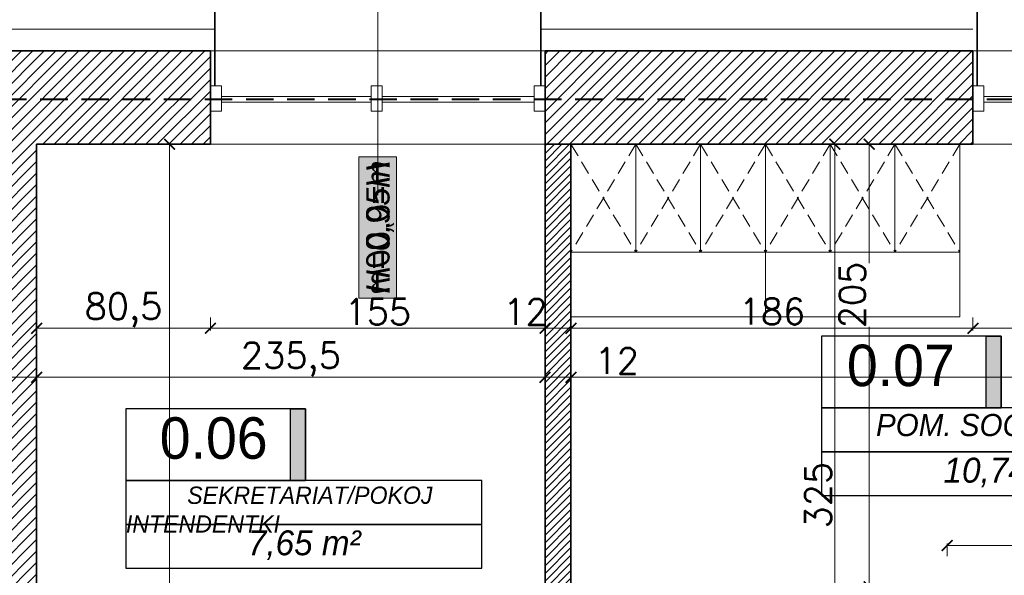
# Model space of a CAD drawing. Header units: millimetres. Extents: x -740 to 33545, y 5178 to 22494.
# Tile 193 of 256: x 11162 to 11617, y 11132 to 11389. Entities that reach past the tile are written whole.
import ezdxf
from ezdxf.lldxf.tags import DXFTag

# ---------------------------------------------------------------- set-up
doc = ezdxf.new("R2010")
doc.units = ezdxf.units.MM
doc.header["$MEASUREMENT"] = 0
doc.linetypes.add('DASHED', pattern=[19.05, 12.7, -6.35])
doc.linetypes.add('DASHED2', pattern=[9.525, 6.35, -3.175])
doc.layers.get('Defpoints').update_dxf_attribs({"color": 252})
for name, color, linetype, lineweight in [('_IS_POZA_ZAKRESEM', 2, 'DASHED', 40), ('A_istniejące ściany', 252, 'Continuous', 35), ('A_izolacja', 252, 'Continuous', 9), ('A_l.przerywana', 252, 'ICAD_ISO03W100', 9), ('A_opisy', 252, 'Continuous', 15), ('A_projektowane sciany', 252, 'Continuous', 35), ('A_wyposażenie', 252, 'Continuous', 9), ('l.wypełnien', 252, 'Continuous', 5), ('Nowe_820-G Rysunki Obrazki_Nr_pióra__23', 252, 'Continuous', 15), ('wymiarowanie', 252, 'Continuous', 9)]:
    doc.layers.add(name, color=color, linetype=linetype, lineweight=lineweight)
doc.layers.add('tabelki opis', color=252, linetype='Continuous')
doc.styles.add('ARIALL', font='GOTHIC.TTF', dxfattribs={"height": 40})
doc.styles.add('styl2', font='simplex.shx')
doc.linetypes.add('BATTING', pattern='A,0.00254,-2.54,[134,ltypeshp.shx,S=2.54,R=0,X=-2.54,Y=0],-5.08,[134,ltypeshp.shx,S=2.54,R=180,X=2.54,Y=0],-2.54', length=10.16254)
tags = doc.linetypes.add('ICAD_ISO03W100', pattern=[30, 12, -18]).pattern_tags.tags
tags[6:7] = [DXFTag(74, 4), DXFTag(75, 0), DXFTag(340, '0'), DXFTag(46, 1.0), DXFTag(50, 0.0), DXFTag(44, 0.0), DXFTag(45, 0.0)]
tags[4:5] = [DXFTag(74, 4), DXFTag(75, 0), DXFTag(340, '0'), DXFTag(46, 1.0), DXFTag(50, 0.0), DXFTag(44, 0.0), DXFTag(45, 0.0)]
doc.dimstyles.new('Skala 1-50', dxfattribs={"dimtxt": 12, "dimasz": 5, "dimexe": 1, "dimexo": 1, "dimgap": 1.5, "dimtad": 1, "dimdec": 1, "dimrnd": 0.5, "dimtxsty": 'styl2', "dimblk": 'ARCHTICK', "dimcen": 5, "dimadec": 0, "dimazin": 0, "dimtfac": 1, "dimtdec": 1, "dimtmove": 1, "dimatfit": 3, "dimldrblk": 'ARCHTICK', "dimfxl": 0, "dimlwd": -1, "dimlwe": -1, "dimarcsym": 0})

# ---------------------------------------------------------------- blocks, each defined once
blk = doc.blocks.new('_ArchTick')
at = {"color": 0, "linetype": 'ByBlock', "const_width": 0.15}
blk.add_lwpolyline([(-0.5, -0.5), (0.5, 0.5)], dxfattribs=at)
blk = doc.blocks.new('*D1207')
at = {"layer": 'Defpoints', "color": 0}
for p in [(11503.87, 11331.32), (11532.41, 11006.32), (11539.01, 11006.32)]:
    blk.add_point(p, dxfattribs=at)
at = {"layer": 'wymiarowanie', "color": 0}
for p, q in [((11534.01, 11331.32), (11540.01, 11331.32)), ((11539.01, 11331.32), (11539.01, 11006.32)), ((11534.01, 11006.32), (11540.01, 11006.32))]:
    blk.add_line(p, q, dxfattribs=at)
at = {"layer": 'wymiarowanie', "color": 0, "xscale": 5, "yscale": 5, "zscale": 5}
for p, rotation in [((11539.01, 11331.32), 90), ((11539.01, 11006.32), 270)]:
    blk.add_blockref('_ArchTick', p, dxfattribs=dict(at, rotation=rotation))
at = {"layer": 'wymiarowanie', "color": 0, "insert": (11531.21, 11168.82), "char_height": 12, "attachment_point": 5, "rotation": 90, "style": 'styl2'}
blk.add_mtext('325', dxfattribs=at)
blk = doc.blocks.new('*D1360')
at = {"layer": 'Defpoints', "color": 0}
for p in [(11169.43, 11227.61), (11404.81, 11227.61), (11404.81, 11223.37)]:
    blk.add_point(p, dxfattribs=at)
at = {"layer": 'wymiarowanie', "color": 0}
for p, q in [((11169.43, 11226.61), (11169.43, 11222.37)), ((11169.43, 11223.37), (11404.81, 11223.37)), ((11404.81, 11226.61), (11404.81, 11222.37))]:
    blk.add_line(p, q, dxfattribs=at)
at = {"layer": 'wymiarowanie', "color": 0, "xscale": 5, "yscale": 5, "zscale": 5, "rotation": 180}
blk.add_blockref('_ArchTick', (11169.43, 11223.37), dxfattribs=at)
at = {"layer": 'wymiarowanie', "color": 0, "xscale": 5, "yscale": 5, "zscale": 5}
blk.add_blockref('_ArchTick', (11404.81, 11223.37), dxfattribs=at)
at = {"layer": 'wymiarowanie', "color": 0, "insert": (11287.12, 11231.72), "char_height": 12, "attachment_point": 5, "style": 'styl2'}
blk.add_mtext('235,5', dxfattribs=at)
blk = doc.blocks.new('*D1361')
at = {"layer": 'Defpoints', "color": 0}
for p in [(11416.81, 11242.98), (11404.81, 11227.61), (11416.81, 11223.37)]:
    blk.add_point(p, dxfattribs=at)
at = {"layer": 'wymiarowanie', "color": 0}
for p, q in [((11416.81, 11228.37), (11416.81, 11222.37)), ((11404.81, 11226.61), (11404.81, 11222.37)), ((11404.81, 11223.37), (11416.81, 11223.37)), ((11416.81, 11223.37), (11447.27, 11223.37))]:
    blk.add_line(p, q, dxfattribs=at)
at = {"layer": 'wymiarowanie', "color": 0, "xscale": 5, "yscale": 5, "zscale": 5, "rotation": 180}
blk.add_blockref('_ArchTick', (11404.81, 11223.37), dxfattribs=at)
at = {"layer": 'wymiarowanie', "color": 0, "xscale": 5, "yscale": 5, "zscale": 5}
blk.add_blockref('_ArchTick', (11416.81, 11223.37), dxfattribs=at)
at = {"layer": 'wymiarowanie', "color": 0, "insert": (11438.01, 11231.02), "char_height": 12, "attachment_point": 5, "style": 'styl2'}
blk.add_mtext('12', dxfattribs=at)
blk = doc.blocks.new('*D1362')
at = {"layer": 'Defpoints', "color": 0}
for p in [(11416.81, 11242.98), (11839.15, 11235.02), (11839.15, 11223.37)]:
    blk.add_point(p, dxfattribs=at)
at = {"layer": 'wymiarowanie', "color": 0}
for p, q in [((11416.81, 11228.37), (11416.81, 11222.37)), ((11839.15, 11228.37), (11839.15, 11222.37)), ((11416.81, 11223.37), (11643.72, 11223.37)), ((11839.15, 11223.37), (11687.18, 11223.37))]:
    blk.add_line(p, q, dxfattribs=at)
at = {"layer": 'wymiarowanie', "color": 0, "xscale": 5, "yscale": 5, "zscale": 5, "rotation": 180}
blk.add_blockref('_ArchTick', (11416.81, 11223.37), dxfattribs=at)
at = {"layer": 'wymiarowanie', "color": 0, "xscale": 5, "yscale": 5, "zscale": 5}
blk.add_blockref('_ArchTick', (11839.15, 11223.37), dxfattribs=at)
at = {"layer": 'wymiarowanie', "color": 0, "insert": (11665.45, 11231.72), "char_height": 12, "attachment_point": 5, "style": 'styl2'}
blk.add_mtext('422,5', dxfattribs=at)
blk = doc.blocks.new('*D1416')
at = {"layer": 'Defpoints', "color": 0}
for p in [(11278.07, 11331.32), (11231, 11006.32), (11278.07, 11006.32)]:
    blk.add_point(p, dxfattribs=at)
at = {"layer": 'wymiarowanie', "color": 0}
for p, q in [((11236, 11331.32), (11230, 11331.32)), ((11231, 11331.32), (11231, 11126.58)), ((11231, 11006.32), (11231, 11097.16)), ((11236, 11006.32), (11230, 11006.32))]:
    blk.add_line(p, q, dxfattribs=at)
at = {"layer": 'wymiarowanie', "color": 0, "xscale": 5, "yscale": 5, "zscale": 5}
for p, rotation in [((11231, 11331.32), 90), ((11231, 11006.32), 270)]:
    blk.add_blockref('_ArchTick', p, dxfattribs=dict(at, rotation=rotation))
at = {"layer": 'wymiarowanie', "color": 0, "insert": (11223.2, 11111.87), "char_height": 12, "attachment_point": 5, "rotation": 90, "style": 'styl2'}
blk.add_mtext('325', dxfattribs=at)
blk = doc.blocks.new('*D2082')
at = {"layer": 'Defpoints', "color": 0}
for p in [(11251.87, 11672.24), (11251.87, 11394.5), (11126.25, 11374.5)]:
    blk.add_point(p, dxfattribs=at)
at = {"layer": 'wymiarowanie', "color": 0}
for p, q in [((11126.25, 11667.24), (11126.25, 11673.24)), ((11126.25, 11672.24), (11251.87, 11672.24)), ((11251.87, 11667.24), (11251.87, 11673.24))]:
    blk.add_line(p, q, dxfattribs=at)
at = {"layer": 'wymiarowanie', "color": 0, "xscale": 5, "yscale": 5, "zscale": 5, "rotation": 180}
blk.add_blockref('_ArchTick', (11126.25, 11672.24), dxfattribs=at)
at = {"layer": 'wymiarowanie', "color": 0, "xscale": 5, "yscale": 5, "zscale": 5}
blk.add_blockref('_ArchTick', (11251.87, 11672.24), dxfattribs=at)
at = {"layer": 'wymiarowanie', "color": 0, "insert": (11189.06, 11680.59), "char_height": 12, "attachment_point": 5, "style": 'styl2'}
blk.add_mtext('125,5', dxfattribs=at)
blk = doc.blocks.new('*D2666')
at = {"layer": 'Defpoints', "color": 0}
for p in [(11169.43, 11331.32), (11249.87, 11331.32), (11249.87, 11246.09)]:
    blk.add_point(p, dxfattribs=at)
at = {"layer": 'wymiarowanie', "color": 0}
for p, q in [((11169.43, 11251.09), (11169.43, 11245.09)), ((11249.87, 11251.09), (11249.87, 11245.09)), ((11169.43, 11246.09), (11249.87, 11246.09))]:
    blk.add_line(p, q, dxfattribs=at)
at = {"layer": 'wymiarowanie', "color": 0, "xscale": 5, "yscale": 5, "zscale": 5, "rotation": 180}
blk.add_blockref('_ArchTick', (11169.43, 11246.09), dxfattribs=at)
at = {"layer": 'wymiarowanie', "color": 0, "xscale": 5, "yscale": 5, "zscale": 5}
blk.add_blockref('_ArchTick', (11249.87, 11246.09), dxfattribs=at)
at = {"layer": 'wymiarowanie', "color": 0, "insert": (11209.65, 11254.44), "char_height": 12, "attachment_point": 5, "style": 'styl2'}
blk.add_mtext('80,5', dxfattribs=at)
blk = doc.blocks.new('*D2667')
at = {"layer": 'Defpoints', "color": 0}
for p in [(11249.87, 11331.32), (11404.81, 11264.82), (11404.81, 11246.09)]:
    blk.add_point(p, dxfattribs=at)
at = {"layer": 'wymiarowanie', "color": 0}
for p, q in [((11249.87, 11251.09), (11249.87, 11245.09)), ((11404.81, 11251.09), (11404.81, 11245.09)), ((11249.87, 11246.09), (11404.81, 11246.09))]:
    blk.add_line(p, q, dxfattribs=at)
at = {"layer": 'wymiarowanie', "color": 0, "xscale": 5, "yscale": 5, "zscale": 5, "rotation": 180}
blk.add_blockref('_ArchTick', (11249.87, 11246.09), dxfattribs=at)
at = {"layer": 'wymiarowanie', "color": 0, "xscale": 5, "yscale": 5, "zscale": 5}
blk.add_blockref('_ArchTick', (11404.81, 11246.09), dxfattribs=at)
at = {"layer": 'wymiarowanie', "color": 0, "insert": (11327.34, 11253.74), "char_height": 12, "attachment_point": 5, "style": 'styl2'}
blk.add_mtext('155', dxfattribs=at)
blk = doc.blocks.new('*D2668')
at = {"layer": 'Defpoints', "color": 0}
for p in [(11404.81, 11264.82), (11416.81, 11266.27), (11416.81, 11246.09)]:
    blk.add_point(p, dxfattribs=at)
at = {"layer": 'wymiarowanie', "color": 0}
for p, q in [((11404.81, 11251.09), (11404.81, 11245.09)), ((11416.81, 11251.09), (11416.81, 11245.09)), ((11404.81, 11246.09), (11416.81, 11246.09))]:
    blk.add_line(p, q, dxfattribs=at)
at = {"layer": 'wymiarowanie', "color": 0, "xscale": 5, "yscale": 5, "zscale": 5, "rotation": 180}
blk.add_blockref('_ArchTick', (11404.81, 11246.09), dxfattribs=at)
at = {"layer": 'wymiarowanie', "color": 0, "xscale": 5, "yscale": 5, "zscale": 5}
blk.add_blockref('_ArchTick', (11416.81, 11246.09), dxfattribs=at)
at = {"layer": 'wymiarowanie', "color": 0, "insert": (11395.77, 11253.74), "char_height": 12, "attachment_point": 5, "style": 'styl2'}
blk.add_mtext('12', dxfattribs=at)
blk = doc.blocks.new('*D2669')
at = {"layer": 'Defpoints', "color": 0}
for p in [(11602.93, 11331.32), (11416.81, 11266.27), (11602.93, 11246.09)]:
    blk.add_point(p, dxfattribs=at)
at = {"layer": 'wymiarowanie', "color": 0}
for p, q in [((11416.81, 11251.09), (11416.81, 11245.09)), ((11602.93, 11251.09), (11602.93, 11245.09)), ((11416.81, 11246.09), (11602.93, 11246.09))]:
    blk.add_line(p, q, dxfattribs=at)
at = {"layer": 'wymiarowanie', "color": 0, "xscale": 5, "yscale": 5, "zscale": 5, "rotation": 180}
blk.add_blockref('_ArchTick', (11416.81, 11246.09), dxfattribs=at)
at = {"layer": 'wymiarowanie', "color": 0, "xscale": 5, "yscale": 5, "zscale": 5}
blk.add_blockref('_ArchTick', (11602.93, 11246.09), dxfattribs=at)
at = {"layer": 'wymiarowanie', "color": 0, "insert": (11509.87, 11253.89), "char_height": 12, "attachment_point": 5, "style": 'styl2'}
blk.add_mtext('186', dxfattribs=at)
blk = doc.blocks.new('*D2670')
at = {"layer": 'Defpoints', "color": 0}
for p in [(11602.93, 11331.32), (11757.87, 11331.32), (11757.87, 11246.09)]:
    blk.add_point(p, dxfattribs=at)
at = {"layer": 'wymiarowanie', "color": 0}
for p, q in [((11602.93, 11251.09), (11602.93, 11245.09)), ((11757.87, 11251.09), (11757.87, 11245.09)), ((11602.93, 11246.09), (11757.87, 11246.09))]:
    blk.add_line(p, q, dxfattribs=at)
at = {"layer": 'wymiarowanie', "color": 0, "xscale": 5, "yscale": 5, "zscale": 5, "rotation": 180}
blk.add_blockref('_ArchTick', (11602.93, 11246.09), dxfattribs=at)
at = {"layer": 'wymiarowanie', "color": 0, "xscale": 5, "yscale": 5, "zscale": 5}
blk.add_blockref('_ArchTick', (11757.87, 11246.09), dxfattribs=at)
at = {"layer": 'wymiarowanie', "color": 0, "insert": (11680.4, 11253.74), "char_height": 12, "attachment_point": 5, "style": 'styl2'}
blk.add_mtext('155', dxfattribs=at)
blk = doc.blocks.new('*D2672')
at = {"layer": 'Defpoints', "color": 0}
for p in [(11590.93, 11145.5), (11839.15, 11128.69), (11590.93, 11126.32)]:
    blk.add_point(p, dxfattribs=at)
at = {"layer": 'wymiarowanie', "color": 0}
for p, q in [((11590.93, 11140.5), (11590.93, 11146.5)), ((11839.15, 11140.5), (11839.15, 11146.5)), ((11839.15, 11145.5), (11590.93, 11145.5))]:
    blk.add_line(p, q, dxfattribs=at)
at = {"layer": 'wymiarowanie', "color": 0, "xscale": 5, "yscale": 5, "zscale": 5, "rotation": 180}
blk.add_blockref('_ArchTick', (11590.93, 11145.5), dxfattribs=at)
at = {"layer": 'wymiarowanie', "color": 0, "xscale": 5, "yscale": 5, "zscale": 5}
blk.add_blockref('_ArchTick', (11839.15, 11145.5), dxfattribs=at)
at = {"layer": 'wymiarowanie', "color": 0, "insert": (11715.04, 11153.3), "char_height": 12, "attachment_point": 5, "style": 'styl2'}
blk.add_mtext('248', dxfattribs=at)
blk = doc.blocks.new('*D2690')
at = {"layer": 'Defpoints', "color": 0}
for p in [(11126.25, 11240.57), (11169.43, 11240.57), (11126.25, 11223.37)]:
    blk.add_point(p, dxfattribs=at)
at = {"layer": 'wymiarowanie', "color": 0}
for p, q in [((11126.25, 11228.37), (11126.25, 11222.37)), ((11169.43, 11228.37), (11169.43, 11222.37)), ((11169.43, 11223.37), (11126.25, 11223.37))]:
    blk.add_line(p, q, dxfattribs=at)
at = {"layer": 'wymiarowanie', "color": 0, "xscale": 5, "yscale": 5, "zscale": 5, "rotation": 180}
blk.add_blockref('_ArchTick', (11126.25, 11223.37), dxfattribs=at)
at = {"layer": 'wymiarowanie', "color": 0, "xscale": 5, "yscale": 5, "zscale": 5}
blk.add_blockref('_ArchTick', (11169.43, 11223.37), dxfattribs=at)
at = {"layer": 'wymiarowanie', "color": 0, "insert": (11147.84, 11231.17), "char_height": 12, "attachment_point": 5, "style": 'styl2'}
blk.add_mtext('43', dxfattribs=at)
blk = doc.blocks.new('*D2695')
at = {"layer": 'Defpoints', "color": 0}
for p in [(11554.87, 11331.32), (11566.81, 11331.32), (11590.93, 11126.32)]:
    blk.add_point(p, dxfattribs=at)
at = {"layer": 'wymiarowanie', "color": 0}
for p, q in [((11559.87, 11331.32), (11553.87, 11331.32)), ((11554.87, 11331.32), (11554.87, 11276.28)), ((11554.87, 11126.32), (11554.87, 11246.76)), ((11559.87, 11126.32), (11553.87, 11126.32))]:
    blk.add_line(p, q, dxfattribs=at)
at = {"layer": 'wymiarowanie', "color": 0, "xscale": 5, "yscale": 5, "zscale": 5}
for p, rotation in [((11554.87, 11331.32), 90), ((11554.87, 11126.32), 270)]:
    blk.add_blockref('_ArchTick', p, dxfattribs=dict(at, rotation=rotation))
at = {"layer": 'wymiarowanie', "color": 0, "insert": (11547.07, 11261.52), "char_height": 12, "attachment_point": 5, "rotation": 90, "style": 'styl2'}
blk.add_mtext('205', dxfattribs=at)

msp = doc.modelspace()

# ---------------------------------------------------------------- hatches: boundary and pattern name
at = {"layer": 'A_opisy', "ltscale": 0.3}
msp.add_hatch(color=256, dxfattribs=at).paths.add_polyline_path([(11318.57, 11325.44), (11318.57, 11259.98), (11336.1, 11259.98), (11336.1, 11325.44)])
msp.add_hatch(color=256, dxfattribs=at).paths.add_polyline_path([(11318.57, 11325.44), (11318.57, 11259.98), (11336.1, 11259.98), (11336.1, 11325.44)])
msp.add_hatch(color=256, dxfattribs=at).paths.add_polyline_path([(11318.57, 11325.44), (11318.57, 11259.98), (11336.1, 11259.98), (11336.1, 11325.44)])
msp.add_hatch(color=256, dxfattribs=at).paths.add_polyline_path([(11318.57, 11325.44), (11318.57, 11259.98), (11336.1, 11259.98), (11336.1, 11325.44)])
at = {"layer": 'l.wypełnien'}
h = msp.add_hatch(dxfattribs=at)
h.set_pattern_fill('ANSI31', color=256, scale=30, style=0)
h.paths.add_polyline_path([(11009.41, 10808.08), (11009.41, 10791.99), (11103.57, 10791.99), (11103.57, 10816.54), (11178.57, 10816.54), (11178.57, 10791.99), (11191.45, 10791.99), (11191.45, 10834.32), (11169.43, 10834.32), (11169.43, 11134.32), (11169.43, 11331.32), (11249.87, 11331.32), (11249.87, 11346.56), (11249.87, 11358.41), (11249.87, 11374.5), (11169.43, 11374.5), (11126.25, 11374.5), (11126.25, 11134.32), (11126.25, 10834.32), (11009.41, 10834.32), (11009.41, 10819.93)])
h.paths.add_polyline_path([(11404.81, 11374.5), (11404.81, 11331.32), (11602.93, 11331.32), (11602.93, 11374.5)])
h.paths.add_polyline_path([(10316.23, 10791.99), (10406.43, 10791.99), (10425.43, 10791.99), (10444.43, 10791.99), (10463.43, 10791.99), (10488.71, 10791.99), (10488.71, 10808.08), (10488.71, 10819.93), (10488.71, 10834.32), (10316.23, 10834.32)])
h.paths.add_polyline_path([(10717.86, 10791.99), (10854.47, 10791.99), (10854.47, 10834.32), (10717.86, 10834.32)])
h.paths.add_polyline_path([(10643.65, 10834.32), (10643.65, 10819.93), (10643.65, 10808.08), (10643.65, 10791.99), (10717.86, 10791.99), (10717.86, 10834.32)])
h.paths.add_polyline_path([(11757.87, 11374.5), (11757.87, 11331.32), (11799.42, 11331.32), (11799.42, 11374.5)])
h.paths.add_polyline_path([(10280.43, 10834.32), (10280.43, 10791.99), (10316.23, 10791.99), (10316.23, 10834.32)])
h = msp.add_hatch(dxfattribs=at)
h.set_pattern_fill('ANSI31', color=256, scale=20, style=0)
h.paths.add_polyline_path([(11528.81, 11006.32), (11528.81, 10994.32), (11590.93, 10994.32), (11590.93, 10984.32), (11602.93, 10984.32), (11602.93, 10994.32), (11616.93, 10994.32), (11616.93, 11006.32), (11602.93, 11006.32), (11602.93, 11114.32), (11839.15, 11114.32), (11839.15, 11126.32), (11590.93, 11126.32), (11590.93, 11006.32)])
h.paths.add_polyline_path([(11391.26, 10994.32), (11391.26, 11006.32), (11404.81, 11006.32), (11404.81, 11331.32), (11416.81, 11331.32), (11416.81, 11006.32), (11426.81, 11006.32), (11426.81, 10994.32)])
h.paths.add_polyline_path([(11708.93, 10994.32), (11708.93, 11006.32), (11839.15, 11006.32), (11839.15, 10994.32), (11734.93, 10994.32), (11734.93, 10984.32), (11722.93, 10984.32), (11722.93, 10994.32)])
h.paths.add_polyline_path([(11289.26, 10994.32), (11289.26, 11006.32), (11169.43, 11006.32), (11169.43, 10994.32)])
h.paths.add_polyline_path([(11734.93, 10834.32), (11734.93, 10892.32), (11722.93, 10892.32), (11722.93, 10834.32)])
h.paths.add_polyline_path([(11602.93, 10834.32), (11602.93, 10882.32), (11590.93, 10882.32), (11590.93, 10834.32)])
at = {"layer": 'tabelki opis'}
for points in [[(11615.98, 11209.18), (11615.98, 11242.44), (11609.02, 11242.44), (11609.02, 11209.18)], [(11293.9, 11175.55), (11293.9, 11208.81), (11286.94, 11208.81), (11286.94, 11175.55)]]:
    msp.add_hatch(color=256, dxfattribs=at).paths.add_polyline_path(points)

# ---------------------------------------------------------------- linework, layer by layer
at = {"layer": '_IS_POZA_ZAKRESEM'}
msp.add_line((11152.06, 11352.17), (11862.48, 11352.17), dxfattribs=at)
at = {"layer": 'A_istniejące ściany'}
for points in [[(11169.43, 11374.5), (11126.25, 11374.5)], [(11249.87, 11374.5), (11169.43, 11374.5)], [(11249.87, 11331.32), (11249.87, 11374.5)], [(11249.87, 11358.41), (11249.87, 11374.5)], [(11602.93, 11374.5), (11404.81, 11374.5)], [(11404.81, 11374.5), (11404.81, 11331.32)], [(11404.81, 11358.41), (11404.81, 11374.5)], [(11602.93, 11331.32), (11602.93, 11374.5)], [(11602.93, 11358.41), (11602.93, 11374.5)], [(11249.87, 11358.41), (11249.87, 11346.56)], [(11404.81, 11346.56), (11404.81, 11358.41)], [(11602.93, 11358.41), (11602.93, 11346.56)], [(11249.87, 11331.32), (11249.87, 11346.56)], [(11404.81, 11331.32), (11404.81, 11346.56)], [(11602.93, 11331.32), (11602.93, 11346.56)], [(11169.43, 11331.32), (11249.87, 11331.32)], [(11169.43, 11331.32), (11169.43, 11134.32)], [(11249.87, 11331.32), (11169.43, 11331.32)], [(11169.43, 11134.32), (11169.43, 11331.32)], [(11602.93, 11331.32), (11404.81, 11331.32)], [(11169.43, 10834.32), (11169.43, 11134.32)], [(11169.43, 11134.32), (11169.43, 10834.32)]]:
    msp.add_lwpolyline(points, dxfattribs=at)
at = {"layer": 'A_izolacja', "lineweight": 35}
for p, q in [((11251.87, 11358.41), (11251.87, 11394.5)), ((11402.81, 11358.41), (11402.81, 11394.5)), ((11604.93, 11358.41), (11604.93, 11394.5))]:
    msp.add_line(p, q, dxfattribs=at)
at = {"layer": 'A_izolacja', "linetype": 'BATTING', "ltscale": 0.1}
for points in [[(11251.87, 11384.5), (11116.25, 11384.5), (11116.25, 11134.32)], [(11602.93, 11384.5), (11402.81, 11384.5)]]:
    msp.add_lwpolyline(points, dxfattribs=at)
at = {"layer": 'A_l.przerywana', "ltscale": 0.3}
for points in [[(11249.87, 11374.5), (11404.81, 11374.5)], [(11602.93, 11374.5), (11757.87, 11374.5)], [(11404.81, 11331.32), (11249.87, 11331.32)], [(11757.87, 11331.32), (11602.93, 11331.32)]]:
    msp.add_lwpolyline(points, dxfattribs=at)
at = {"layer": 'A_opisy'}
msp.add_line((11327.34, 11441.23), (11327.34, 11307.76), dxfattribs=at)
at = {"layer": 'A_opisy', "ltscale": 0.3}
msp.add_lwpolyline([(11318.57, 11325.44), (11318.57, 11259.98), (11336.1, 11259.98), (11336.1, 11325.44)], close=True, dxfattribs=at)
msp.add_lwpolyline([(11318.57, 11325.44), (11318.57, 11259.98), (11336.1, 11259.98), (11336.1, 11325.44)], close=True, dxfattribs=at)
msp.add_lwpolyline([(11318.57, 11325.44), (11318.57, 11259.98), (11336.1, 11259.98), (11336.1, 11325.44)], close=True, dxfattribs=at)
msp.add_lwpolyline([(11318.57, 11325.44), (11318.57, 11259.98), (11336.1, 11259.98), (11336.1, 11325.44)], close=True, dxfattribs=at)
at = {"layer": 'A_projektowane sciany'}
for p, q in [((11404.81, 11331.32), (11404.81, 11006.32)), ((11416.81, 11331.32), (11416.81, 11006.32))]:
    msp.add_line(p, q, dxfattribs=at)
at = {"layer": 'A_wyposażenie'}
for p, q in [((11506.81, 11331.32), (11416.81, 11331.32)), ((11416.81, 11331.32), (11416.81, 11251.32)), ((11446.81, 11331.32), (11446.81, 11281.32)), ((11476.81, 11331.32), (11476.81, 11281.32)), ((11506.81, 11331.32), (11506.81, 11251.32)), ((11506.81, 11331.32), (11506.81, 11251.32)), ((11536.81, 11331.32), (11536.81, 11281.32)), ((11566.81, 11331.32), (11566.81, 11281.32)), ((11596.81, 11331.32), (11596.81, 11251.32)), ((11506.81, 11281.32), (11416.81, 11281.32)), ((11596.81, 11281.32), (11506.81, 11281.32)), ((11506.81, 11251.32), (11416.81, 11251.32)), ((11596.81, 11251.32), (11506.81, 11251.32))]:
    msp.add_line(p, q, dxfattribs=at)
at = {"layer": 'A_wyposażenie', "linetype": 'DASHED2'}
for p, q in [((11416.81, 11331.32), (11446.81, 11281.32)), ((11446.81, 11331.32), (11416.81, 11281.32)), ((11446.81, 11331.32), (11476.81, 11281.32)), ((11476.81, 11331.32), (11446.81, 11281.32)), ((11476.81, 11331.32), (11506.81, 11281.32)), ((11506.81, 11331.32), (11476.81, 11281.32)), ((11506.81, 11331.32), (11536.81, 11281.32)), ((11536.81, 11331.32), (11506.81, 11281.32)), ((11536.81, 11331.32), (11566.81, 11281.32)), ((11566.81, 11331.32), (11536.81, 11281.32)), ((11566.81, 11331.32), (11596.81, 11281.32)), ((11596.81, 11331.32), (11566.81, 11281.32))]:
    msp.add_line(p, q, dxfattribs=at)
at = {"layer": 'Nowe_820-G Rysunki Obrazki_Nr_pióra__23', "linetype": 'Continuous', "lineweight": 15}
for points in [[(11254.95, 11358.41), (11249.87, 11358.41)], [(11254.95, 11346.56), (11254.95, 11358.41)], [(11329.45, 11358.41), (11324.37, 11358.41)], [(11324.37, 11358.41), (11324.37, 11346.56)], [(11329.45, 11346.56), (11329.45, 11358.41)], [(11404.81, 11358.41), (11399.73, 11358.41)], [(11399.73, 11358.41), (11399.73, 11346.56)], [(11608.01, 11358.41), (11602.93, 11358.41)], [(11608.01, 11346.56), (11608.01, 11358.41)], [(11324.37, 11353.33), (11254.95, 11353.33)], [(11254.95, 11353.33), (11254.95, 11350.79)], [(11254.95, 11350.79), (11324.37, 11350.79)], [(11324.37, 11350.79), (11324.37, 11353.33)], [(11399.73, 11353.33), (11329.45, 11353.33)], [(11329.45, 11353.33), (11329.45, 11350.79)], [(11329.45, 11350.79), (11399.73, 11350.79)], [(11399.73, 11350.79), (11399.73, 11353.33)], [(11677.43, 11353.33), (11608.01, 11353.33)], [(11608.01, 11353.33), (11608.01, 11350.79)], [(11608.01, 11350.79), (11677.43, 11350.79)], [(11249.87, 11346.56), (11254.95, 11346.56)], [(11324.37, 11346.56), (11329.45, 11346.56)], [(11399.73, 11346.56), (11404.81, 11346.56)], [(11602.93, 11346.56), (11608.01, 11346.56)], [(11404.81, 11331.32), (11602.93, 11331.32)]]:
    msp.add_lwpolyline(points, dxfattribs=at)
at = {"layer": 'tabelki opis'}
for points in [[(11615.98, 11242.44), (11532.82, 11242.44), (11532.82, 11209.18), (11615.98, 11209.18), (11615.98, 11242.44)], [(11293.9, 11208.81), (11210.74, 11208.81), (11210.74, 11175.55), (11293.9, 11175.55), (11293.9, 11208.81)], [(11532.82, 11188.9), (11697.55, 11188.9), (11697.55, 11209.18), (11532.82, 11209.18), (11532.82, 11188.9)], [(11532.82, 11168.63), (11697.55, 11168.63), (11697.55, 11188.9), (11532.82, 11188.9), (11532.82, 11168.63)], [(11210.74, 11155.27), (11375.47, 11155.27), (11375.47, 11175.55), (11210.74, 11175.55), (11210.74, 11155.27)], [(11210.74, 11135), (11375.47, 11135), (11375.47, 11155.27), (11210.74, 11155.27), (11210.74, 11135)]]:
    msp.add_lwpolyline(points, dxfattribs=at)
for points in [[(11615.98, 11209.18), (11609.02, 11209.18), (11609.02, 11242.44), (11615.98, 11242.44)], [(11293.9, 11175.55), (11286.94, 11175.55), (11286.94, 11208.81), (11293.9, 11208.81)]]:
    msp.add_lwpolyline(points, close=True, dxfattribs=at)

# ---------------------------------------------------------------- texts
at = {"layer": 'A_opisy', "ltscale": 0.3, "insert": (11322.02, 11262.1), "char_height": 10.8, "width": 109.7533, "attachment_point": 1, "rotation": 90, "style": 'ARIALL'}
msp.add_mtext('{\\fArial|b0|i1|c238|p34;H=0,95m}', dxfattribs=at)
at = {"layer": 'A_opisy', "ltscale": 0.3, "extrusion": (0, 0, -1), "insert": (11322.02, 11323.32), "char_height": 10.8, "width": 109.7533, "attachment_point": 1, "text_direction": (0, -1, 0), "style": 'ARIALL'}
msp.add_mtext('{\\fArial|b0|i1|c238|p34;H=0,00m}', dxfattribs=at)
at = {"layer": 'tabelki opis', "attachment_point": 1}
for s, insert, char_height, width in [('{\\fCentury Gothic|b0|i0|c238|p34;0.07}', (11544.55, 11238.49), 19.2, 56.7), ('{\\fCentury Gothic|b0|i0|c238|p34;0.06}', (11226.4, 11204.86), 19.2, 56.7), ('\\pi25.20320;{\\fCentury Gothic|b0|i1|c238|p34;POM. SOCJALNE}', (11532.82, 11206.41), 10.24, 164.736), ('{\\fCentury Gothic|b0|i1|c238|p34;10,74 m²}', (11589.28, 11186.14), 11.52, 68.7387), ('\\pi28.26400;{\\fCentury Gothic|b0|i1|c238|p34;SEKRETARIAT/POKOJ }\\pi28.40000;{\\fCentury Gothic|b0|i1|c238|p34;INTENDENTKI}', (11210.74, 11172.79), 8, 164.736), ('{\\fCentury Gothic|b0|i1|c238|p34;7,65 m²}', (11267.2, 11152.51), 11.52, 68.7387)]:
    msp.add_mtext(s, dxfattribs=dict(at, insert=insert, char_height=char_height, width=width))
at = {"layer": 'wymiarowanie', "char_height": 15, "width": 167.4466, "attachment_point": 1}
for insert in [(10152.54, 11343.35), (10152.54, 11203.35)]:
    msp.add_mtext('\\pi70.78580;{\\fCentury Gothic|b0|i0|c238|p0;6%}', dxfattribs=dict(at, insert=insert))

# ---------------------------------------------------------------- dimensions: what is measured, and where the dimension line sits
at = {"layer": 'wymiarowanie'}
for base, p1, p2, picture, middle in [((11251.87, 11672.24), (11126.25, 11374.5), (11251.87, 11394.5), '*D2082', (11189.06, 11680.59)), ((11249.87, 11246.09), (11169.43, 11331.32), (11249.87, 11331.32), '*D2666', (11209.65, 11254.44)), ((11404.81, 11246.09), (11249.87, 11331.32), (11404.81, 11264.82), '*D2667', (11327.34, 11253.74)), ((11602.93, 11246.09), (11416.81, 11266.27), (11602.93, 11331.32), '*D2669', (11509.87, 11253.89)), ((11757.87, 11246.09), (11602.93, 11331.32), (11757.87, 11331.32), '*D2670', (11680.4, 11253.74)), ((11126.25, 11223.37), (11169.43, 11240.57), (11126.25, 11240.57), '*D2690', (11147.84, 11231.17)), ((11404.81, 11223.37), (11169.43, 11227.61), (11404.81, 11227.61), '*D1360', (11287.12, 11231.72)), ((11590.93, 11145.5), (11839.15, 11128.69), (11590.93, 11126.32), '*D2672', (11715.04, 11153.3))]:
    dim = msp.add_linear_dim(base=base, p1=p1, p2=p2, dimstyle='Skala 1-50', dxfattribs=at)
    dim.commit()
    dim.dimension.update_dxf_attribs({"geometry": picture, "text_midpoint": middle})
for base, p1, p2, picture, middle in [((11231, 11006.32), (11278.07, 11331.32), (11278.07, 11006.32), '*D1416', (11231, 11111.87)), ((11554.87, 11331.32), (11590.93, 11126.32), (11566.81, 11331.32), '*D2695', (11554.87, 11261.52))]:
    dim = msp.add_linear_dim(base=base, p1=p1, p2=p2, angle=90, dimstyle='Skala 1-50', dxfattribs=at)
    dim.commit()
    dim.dimension.update_dxf_attribs({"geometry": picture, "text_midpoint": middle, "dimtype": 160})
dim = msp.add_linear_dim(base=(11539.01, 11006.32), p1=(11503.87, 11331.32), p2=(11532.41, 11006.32), angle=90, dimstyle='Skala 1-50', dxfattribs=at)
dim.commit()
dim.dimension.update_dxf_attribs({"geometry": '*D1207', "text_midpoint": (11531.21, 11168.82)})
for base, p1, p2, picture, middle in [((11416.81, 11246.09), (11404.81, 11264.82), (11416.81, 11266.27), '*D2668', (11395.77, 11246.09)), ((11416.81, 11223.37), (11404.81, 11227.61), (11416.81, 11242.98), '*D1361', (11438.01, 11223.37)), ((11839.15, 11223.37), (11416.81, 11242.98), (11839.15, 11235.02), '*D1362', (11665.45, 11223.37))]:
    dim = msp.add_linear_dim(base=base, p1=p1, p2=p2, dimstyle='Skala 1-50', dxfattribs=at)
    dim.commit()
    dim.dimension.update_dxf_attribs({"geometry": picture, "text_midpoint": middle, "dimtype": 160})

doc.saveas('drawing.dxf')
